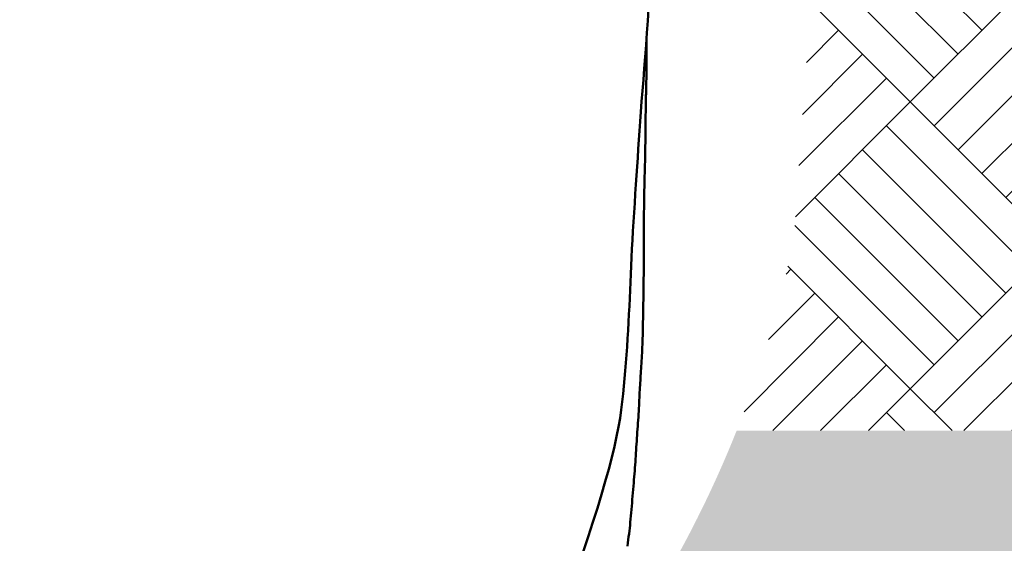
# Model space of a CAD drawing. Extents: x -118729 to -53705, y 33529 to 45095.
# Tile 57 of 83: x -60942 to -60705, y 35827 to 35953. Entities that reach past the tile are written whole.
import ezdxf

# ---------------------------------------------------------------- set-up
doc = ezdxf.new("R2010")
doc.units = 0
doc.header["$LTSCALE"] = 10
doc.header["$MEASUREMENT"] = 0
doc.layers.add('AM_0', color=7, linetype='CONTINUOUS', lineweight=50)
doc.layers.add('AM_8', color=1, linetype='CONTINUOUS', lineweight=25)

msp = doc.modelspace()

# ---------------------------------------------------------------- hatches: boundary and pattern name
at = {"layer": 'AM_8'}
h = msp.add_hatch(dxfattribs=at)
h.set_pattern_fill('AR-PARQ1', color=9, scale=0.1600000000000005, angle=45, style=0)
h.set_pattern_definition([(135, (-73969.5402465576, 36761.21013158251), (-68.96836700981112, 5.684341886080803e-15), [48.76800000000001, -48.76800000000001]), (135, (-73963.79288264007, 36766.9574955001), (-68.96836700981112, 5.684341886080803e-15), [48.76800000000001, -48.76800000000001]), (135, (-73958.04551872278, 36772.70485941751), (-68.96836700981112, 5.684341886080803e-15), [48.76800000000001, -48.76800000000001]), (135, (-73952.29815480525, 36778.4522233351), (-68.96836700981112, 5.684341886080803e-15), [48.76800000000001, -48.76800000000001]), (135, (-73946.55079088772, 36784.19958725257), (-68.96836700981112, 5.684341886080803e-15), [48.76800000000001, -48.76800000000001]), (135, (-73940.80342697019, 36789.94695117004), (-68.96836700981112, 5.684341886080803e-15), [48.76800000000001, -48.76800000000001]), (135, (-73935.05606305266, 36795.69431508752), (-68.96836700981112, 5.684341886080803e-15), [48.76800000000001, -48.76800000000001]), (45, (-74004.02443006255, 36795.69431508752), (68.96836700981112, -5.684341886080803e-15), [48.76800000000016, -48.76800000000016]), (45, (-74009.77179397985, 36801.44167900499), (68.96836700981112, -5.684341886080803e-15), [48.76800000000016, -48.76800000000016]), (45, (-74015.51915789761, 36807.18904292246), (68.96836700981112, -5.684341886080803e-15), [48.76800000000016, -48.76800000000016]), (45, (-74021.26652181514, 36812.93640683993), (68.96836700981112, -5.684341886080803e-15), [48.76800000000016, -48.76800000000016]), (45, (-74027.01388573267, 36818.6837707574), (68.96836700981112, -5.684341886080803e-15), [48.76800000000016, -48.76800000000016]), (45, (-74032.7612496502, 36824.43113467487), (68.96836700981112, -5.684341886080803e-15), [48.76800000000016, -48.76800000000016]), (45, (-74038.5086135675, 36830.1784985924), (68.96836700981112, -5.684341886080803e-15), [48.76800000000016, -48.76800000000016])])
edge = h.paths.add_edge_path()
edge.add_line((-59609.64856172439, 35854.58757210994), (-59612.71144032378, 35871.88815397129))
edge.add_line((-59612.71144032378, 35871.88815397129), (-59619.73431817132, 35916.44282307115))
edge.add_line((-59619.73431817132, 35916.44282307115), (-59627.18576472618, 35970.20068029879))
edge.add_line((-59627.18576472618, 35970.20068029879), (-59635.00501274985, 36034.71476859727))
edge.add_line((-59635.00501274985, 36034.71476859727), (-60749.08772416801, 36034.71476859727))
edge.add_arc((-60749.08772416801, 36031.51476859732), 3.200000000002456, 0.9999999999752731, 90, ccw=False)
edge.add_line((-60745.88821154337, 36031.57061629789), (-60745.84997184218, 36029.37986527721))
edge.add_line((-60745.84997184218, 36029.37986527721), (-60745.99448334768, 36021.10080667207))
edge.add_arc((-60746.79436150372, 36021.1147685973), 0.7999999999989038, 270, 359.0000000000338, ccw=False)
edge.add_line((-60746.79436150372, 36020.31476859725), (-60750.15711749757, 36020.31476859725))
edge.add_line((-60750.15711749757, 36020.31476859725), (-60750.42799376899, 36005.44031441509))
edge.add_line((-60750.42799376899, 36005.44031441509), (-60750.68308311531, 35991.72704227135))
edge.add_line((-60750.68308311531, 35991.72704227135), (-60750.88951041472, 35981.1320042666))
edge.add_line((-60750.88951041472, 35981.1320042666), (-60751.05961945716, 35973.12917557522))
edge.add_line((-60751.05961945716, 35973.12917557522), (-60751.20575403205, 35967.19253137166))
edge.add_line((-60751.20575403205, 35967.19253137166), (-60751.34025792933, 35962.79604683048))
edge.add_line((-60751.34025792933, 35962.79604683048), (-60751.47547493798, 35959.41369712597))
edge.add_line((-60751.47547493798, 35959.41369712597), (-60751.62374884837, 35956.51945743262))
edge.add_line((-60751.62374884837, 35956.51945743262), (-60751.79448331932, 35953.67834045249))
edge.add_line((-60751.79448331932, 35953.67834045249), (-60751.98532149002, 35950.81950899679))
edge.add_line((-60751.98532149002, 35950.81950899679), (-60752.19096636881, 35947.96316340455))
edge.add_line((-60752.19096636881, 35947.96316340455), (-60752.40612096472, 35945.12950401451))
edge.add_line((-60752.40612096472, 35945.12950401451), (-60752.62548828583, 35942.33873116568))
edge.add_line((-60752.62548828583, 35942.33873116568), (-60752.84377134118, 35939.61104519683))
edge.add_line((-60752.84377134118, 35939.61104519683), (-60753.05567313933, 35936.96664644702))
edge.add_line((-60753.05567313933, 35936.96664644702), (-60753.25589668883, 35934.42573525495))
edge.add_line((-60753.25589668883, 35934.42573525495), (-60753.44047092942, 35932.0016866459))
edge.add_line((-60753.44047092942, 35932.0016866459), (-60753.61072852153, 35929.68057439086))
edge.add_line((-60753.61072852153, 35929.68057439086), (-60753.76932805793, 35927.44164694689))
edge.add_line((-60753.76932805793, 35927.44164694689), (-60753.91892813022, 35925.26415277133))
edge.add_line((-60753.91892813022, 35925.26415277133), (-60754.06218733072, 35923.12734032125))
edge.add_line((-60754.06218733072, 35923.12734032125), (-60754.20176425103, 35921.0104580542))
edge.add_line((-60754.20176425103, 35921.0104580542), (-60754.34031748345, 35918.8927544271))
edge.add_line((-60754.34031748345, 35918.8927544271), (-60754.48050561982, 35916.75347789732))
edge.add_line((-60754.48050561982, 35916.75347789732), (-60754.62419696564, 35914.57745890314))
edge.add_line((-60754.62419696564, 35914.57745890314), (-60754.77009868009, 35912.37185580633))
edge.add_line((-60754.77009868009, 35912.37185580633), (-60754.91612763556, 35910.14940894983))
edge.add_line((-60754.91612763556, 35910.14940894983), (-60755.06020070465, 35907.92285867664))
edge.add_line((-60755.06020070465, 35907.92285867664), (-60755.20023476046, 35905.70494532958))
edge.add_line((-60755.20023476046, 35905.70494532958), (-60755.2401002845, 35905.24784008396))
edge.add_arc((-60818.62611141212, 35909.90574351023), 63.55692307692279, 347.5782017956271, 355.7971897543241, ccw=False)
edge.add_arc((-61018.61500103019, 35953.94102134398), 268.3364670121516, 338.2685333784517, 347.5813091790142, ccw=False)
edge.add_line((-60769.3493763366, 35854.58757210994), (-60392.78077311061, 35854.58757210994))
edge.add_line((-60392.78077311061, 35854.58757210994), (-59609.64856172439, 35854.58757210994))
h = msp.add_hatch(dxfattribs=at)
h.set_pattern_fill('HEX', color=9, scale=1.600000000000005, angle=45, style=0)
h.set_pattern_definition([(45, (-46406.56915548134, 36684.14023366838), (-6.221703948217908, 6.221703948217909), [5.080000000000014, -10.16000000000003]), (165, (-46406.56915548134, 36684.14023366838), (-2.277301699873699, -8.499005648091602), [5.08, -10.16]), (104.9999999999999, (-46402.97705303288, 36687.73233611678), (-8.499005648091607, -2.277301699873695), [5.08, -10.16])])
edge = h.paths.add_edge_path(flags=16)
edge.add_line((-59825.65901947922, 35580.71476859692), (-59825.65901947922, 35580.56656859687))
edge.add_line((-59825.65901947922, 35580.56656859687), (-59824.23933547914, 35581.98625259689))
edge.add_line((-59824.23933547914, 35581.98625259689), (-59823.32782928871, 35581.07474846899))
edge.add_arc((-59774.45901947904, 35527.11476859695), 72.79999999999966, 92.8344637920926, 132.1655355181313, ccw=False)
edge.add_line((-59778.05901947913, 35599.82570312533), (-59778.05901947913, 35601.11476859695))
edge.add_line((-59778.05901947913, 35601.11476859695), (-59770.85901947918, 35601.11476859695))
edge.add_line((-59770.85901947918, 35601.11476859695), (-59770.85901947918, 35599.82570312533))
edge.add_arc((-59774.45901947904, 35527.11476859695), 72.79999999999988, 47.83446448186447, 87.1655362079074, ccw=False)
edge.add_line((-59725.59020966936, 35581.07474846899), (-59724.67870347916, 35581.98625259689))
edge.add_line((-59724.67870347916, 35581.98625259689), (-59719.58753547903, 35576.89508459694))
edge.add_line((-59719.58753547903, 35576.89508459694), (-59720.49903960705, 35575.98357840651))
edge.add_arc((-59774.45901947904, 35527.11476859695), 72.80000000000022, 2.8344637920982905, 42.16553551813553, ccw=False)
edge.add_line((-59701.74808495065, 35530.71476859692), (-59700.45901947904, 35530.71476859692))
edge.add_line((-59700.45901947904, 35530.71476859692), (-59700.45901947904, 35523.51476859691))
edge.add_line((-59700.45901947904, 35523.51476859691), (-59701.74808495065, 35523.51476859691))
edge.add_arc((-59774.45901947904, 35527.11476859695), 72.7999999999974, 317.8344644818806, 357.1655362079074, ccw=False)
edge.add_line((-59720.49903960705, 35478.24595878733), (-59719.58753547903, 35477.3344525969))
edge.add_line((-59719.58753547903, 35477.3344525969), (-59724.67870347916, 35472.24328459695))
edge.add_line((-59724.67870347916, 35472.24328459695), (-59725.59020966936, 35473.15478872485))
edge.add_arc((-59774.45901947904, 35527.11476859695), 72.79999999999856, 272.8344637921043, 312.1655355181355, ccw=False)
edge.add_line((-59770.85901947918, 35454.40383406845), (-59770.85901947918, 35453.11476859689))
edge.add_line((-59770.85901947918, 35453.11476859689), (-59778.05901947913, 35453.11476859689))
edge.add_line((-59778.05901947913, 35453.11476859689), (-59778.05901947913, 35454.40383406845))
edge.add_arc((-59774.45901947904, 35527.11476859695), 72.79999999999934, 227.8344644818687, 267.1655362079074, ccw=False)
edge.add_line((-59823.32782928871, 35473.15478872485), (-59824.23933547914, 35472.24328459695))
edge.add_line((-59824.23933547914, 35472.24328459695), (-59825.57318406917, 35473.57713318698))
edge.add_line((-59825.57318406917, 35473.57713318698), (-59825.65901947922, 35473.51476859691))
edge.add_line((-59825.65901947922, 35473.51476859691), (-59844.45901947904, 35473.51476859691))
edge.add_line((-59844.45901947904, 35473.51476859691), (-59844.45901947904, 35472.39476699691))
edge.add_line((-59844.45901947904, 35472.39476699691), (-59858.45901947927, 35472.39476699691))
edge.add_line((-59858.45901947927, 35472.39476699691), (-59858.45901947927, 35481.61712367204))
edge.add_line((-59858.45901947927, 35481.61712367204), (-59859.40622096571, 35481.58752219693))
edge.add_line((-59859.40622096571, 35481.58752219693), (-59860.30944656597, 35480.8561013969))
edge.add_line((-59860.30944656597, 35480.8561013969), (-59861.44370416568, 35480.82065579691))
edge.add_line((-59861.44370416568, 35480.82065579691), (-59861.44370416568, 35573.40888139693))
edge.add_line((-59861.44370416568, 35573.40888139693), (-59860.30944656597, 35573.37343579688))
edge.add_line((-59860.30944656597, 35573.37343579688), (-59859.40622096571, 35572.64201499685))
edge.add_line((-59859.40622096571, 35572.64201499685), (-59858.45901947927, 35572.61241352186))
edge.add_line((-59858.45901947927, 35572.61241352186), (-59858.45901947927, 35581.83477019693))
edge.add_line((-59858.45901947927, 35581.83477019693), (-59844.45901947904, 35581.83477019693))
edge.add_line((-59844.45901947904, 35581.83477019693), (-59844.45901947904, 35580.71476859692))
edge.add_line((-59844.45901947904, 35580.71476859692), (-59825.65901947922, 35580.71476859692))
edge = h.paths.add_edge_path(flags=16)
edge.add_line((-60455.40638900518, 35462.44064142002), (-60431.64092047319, 35462.44064142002))
edge.add_line((-60431.64092047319, 35462.44064142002), (-60425.6995533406, 35462.44064142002))
edge.add_line((-60425.6995533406, 35462.44064142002), (-60395.99271767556, 35462.44064142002))
edge.add_line((-60395.99271767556, 35462.44064142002), (-60390.05135054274, 35462.44064142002))
edge.add_line((-60390.05135054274, 35462.44064142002), (-60350.04062979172, 35462.44064142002))
edge.add_arc((-60338.15760940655, 35421.22233482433), 42.89702754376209, -103.58519168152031, 106.0819924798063, ccw=False)
edge.add_line((-60348.23373073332, 35379.52549140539), (-61022.16533288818, 35379.52549140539))
edge.add_line((-61022.16533288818, 35379.52549140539), (-61022.16533288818, 35375.35306732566))
edge.add_line((-61022.16533288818, 35375.35306732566), (-61031.56373336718, 35375.35306732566))
edge.add_line((-61031.56373336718, 35375.35306732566), (-61031.56373336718, 35466.61306549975))
edge.add_line((-61031.56373336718, 35466.61306549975), (-61022.16533288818, 35466.61306549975))
edge.add_line((-61022.16533288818, 35466.61306549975), (-61022.16533288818, 35462.44064142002))
edge.add_line((-61022.16533288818, 35462.44064142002), (-61001.88206312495, 35462.44064142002))
edge.add_line((-61001.88206312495, 35462.44064142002), (-60966.36396244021, 35462.44064142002))
edge.add_line((-60966.36396244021, 35462.44064142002), (-60930.71575964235, 35462.44064142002))
edge.add_line((-60930.71575964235, 35462.44064142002), (-60924.77439250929, 35462.44064142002))
edge.add_line((-60924.77439250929, 35462.44064142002), (-60895.06755684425, 35462.44064142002))
edge.add_line((-60895.06755684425, 35462.44064142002), (-60889.12618971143, 35462.44064142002))
edge.add_line((-60889.12618971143, 35462.44064142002), (-60823.77115124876, 35462.44064142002))
edge.add_line((-60823.77115124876, 35462.44064142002), (-60817.82978411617, 35462.44064142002))
edge.add_line((-60817.82978411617, 35462.44064142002), (-60788.12294845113, 35462.44064142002))
edge.add_line((-60788.12294845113, 35462.44064142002), (-60782.18158131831, 35462.44064142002))
edge.add_line((-60782.18158131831, 35462.44064142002), (-60740.59201138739, 35462.44064142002))
edge.add_line((-60740.59201138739, 35462.44064142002), (-60710.88517572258, 35462.44064142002))
edge.add_line((-60710.88517572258, 35462.44064142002), (-60645.53013726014, 35462.44064142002))
edge.add_line((-60645.53013726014, 35462.44064142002), (-60639.58877012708, 35462.44064142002))
edge.add_line((-60639.58877012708, 35462.44064142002), (-60574.23373166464, 35462.44064142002))
edge.add_line((-60574.23373166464, 35462.44064142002), (-60568.29236453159, 35462.44064142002))
edge.add_line((-60568.29236453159, 35462.44064142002), (-60538.58552886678, 35462.44064142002))
edge.add_line((-60538.58552886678, 35462.44064142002), (-60532.64416173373, 35462.44064142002))
edge.add_line((-60532.64416173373, 35462.44064142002), (-60467.28912327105, 35462.44064142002))
edge.add_line((-60467.28912327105, 35462.44064142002), (-60461.34775613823, 35462.44064142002))
edge.add_line((-60461.34775613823, 35462.44064142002), (-60458.48897031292, 35462.44064142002))
edge.add_line((-60458.48897031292, 35462.44064142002), (-60455.40638900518, 35462.44064142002))
edge = h.paths.add_edge_path(flags=16)
edge.add_line((-60640.50384603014, 35580.71476859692), (-60640.50384603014, 35580.61916299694))
edge.add_line((-60640.50384603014, 35580.61916299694), (-60632.5118476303, 35580.61916299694))
edge.add_line((-60632.5118476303, 35580.61916299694), (-60632.04246283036, 35580.14893019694))
edge.add_line((-60632.04246283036, 35580.14893019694), (-60631.57725323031, 35579.68286539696))
edge.add_line((-60631.57725323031, 35579.68286539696), (-60631.11615643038, 35579.22090859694))
edge.add_line((-60631.11615643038, 35579.22090859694), (-60630.65911963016, 35578.76300459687))
edge.add_line((-60630.65911963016, 35578.76300459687), (-60630.2060916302, 35578.30909819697))
edge.add_line((-60630.2060916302, 35578.30909819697), (-60629.75701963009, 35577.85914139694))
edge.add_line((-60629.75701963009, 35577.85914139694), (-60629.31184763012, 35577.41307819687))
edge.add_line((-60629.31184763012, 35577.41307819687), (-60582.22324923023, 35577.41307819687))
edge.add_line((-60582.22324923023, 35577.41307819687), (-60580.77630043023, 35576.3978157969))
edge.add_line((-60580.77630043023, 35576.3978157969), (-60579.3592964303, 35575.40348939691))
edge.add_line((-60579.3592964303, 35575.40348939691), (-60577.97132043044, 35574.42944779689))
edge.add_line((-60577.97132043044, 35574.42944779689), (-60576.61151803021, 35573.47508059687))
edge.add_line((-60576.61151803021, 35573.47508059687), (-60575.27902283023, 35572.53979019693))
edge.add_line((-60575.27902283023, 35572.53979019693), (-60573.97302923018, 35571.62300859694))
edge.add_line((-60573.97302923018, 35571.62300859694), (-60572.69275563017, 35570.72418939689))
edge.add_line((-60572.69275563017, 35570.72418939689), (-60572.5118476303, 35570.71476859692))
edge.add_line((-60572.5118476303, 35570.71476859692), (-60555.71184763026, 35568.96476859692))
edge.add_arc((-60555.71184763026, 35566.5647685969), 2.4, 0, 90, ccw=False)
edge.add_line((-60553.31184763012, 35566.5647685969), (-60553.31184763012, 35557.11476859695))
edge.add_line((-60553.31184763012, 35557.11476859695), (-60093.00622096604, 35557.11476859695))
edge.add_line((-60093.00622096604, 35557.11476859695), (-60093.00622096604, 35566.5647685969))
edge.add_arc((-60090.60622096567, 35566.5647685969), 2.4, 90, 180, ccw=False)
edge.add_line((-60090.60622096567, 35568.96476859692), (-60073.80622096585, 35570.71476859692))
edge.add_line((-60073.80622096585, 35570.71476859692), (-60073.62531296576, 35570.72418939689))
edge.add_line((-60073.62531296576, 35570.72418939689), (-60072.34503936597, 35571.62300859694))
edge.add_line((-60072.34503936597, 35571.62300859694), (-60071.03904576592, 35572.53979019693))
edge.add_line((-60071.03904576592, 35572.53979019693), (-60069.70655056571, 35573.47508059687))
edge.add_line((-60069.70655056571, 35573.47508059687), (-60068.34674816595, 35574.42944779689))
edge.add_line((-60068.34674816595, 35574.42944779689), (-60066.95877216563, 35575.40348939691))
edge.add_line((-60066.95877216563, 35575.40348939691), (-60065.54176816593, 35576.3978157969))
edge.add_line((-60065.54176816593, 35576.3978157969), (-60064.09481936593, 35577.41307819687))
edge.add_line((-60064.09481936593, 35577.41307819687), (-60017.00622096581, 35577.41307819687))
edge.add_line((-60017.00622096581, 35577.41307819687), (-60016.56104896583, 35577.85914139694))
edge.add_line((-60016.56104896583, 35577.85914139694), (-60016.11197696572, 35578.30909819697))
edge.add_line((-60016.11197696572, 35578.30909819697), (-60015.65894896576, 35578.76300459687))
edge.add_line((-60015.65894896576, 35578.76300459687), (-60015.20191216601, 35579.22090859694))
edge.add_line((-60015.20191216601, 35579.22090859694), (-60014.74081536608, 35579.68286539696))
edge.add_line((-60014.74081536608, 35579.68286539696), (-60014.2756057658, 35580.14893019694))
edge.add_line((-60014.2756057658, 35580.14893019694), (-60013.80622096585, 35580.61916299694))
edge.add_line((-60013.80622096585, 35580.61916299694), (-60005.81422256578, 35580.61916299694))
edge.add_line((-60005.81422256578, 35580.61916299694), (-60005.81422256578, 35580.71476859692))
edge.add_line((-60005.81422256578, 35580.71476859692), (-60005.80622096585, 35580.71476859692))
edge.add_line((-60005.80622096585, 35580.71476859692), (-60005.80622096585, 35575.11476859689))
edge.add_line((-60005.80622096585, 35575.11476859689), (-60002.6062209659, 35575.11476859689))
edge.add_line((-60002.6062209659, 35575.11476859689), (-60000.78416576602, 35568.31476859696))
edge.add_line((-60000.78416576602, 35568.31476859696), (-59953.80622096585, 35568.31476859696))
edge.add_arc((-59953.80622096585, 35527.11476859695), 41.20000000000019, 34.20364142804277, 90, ccw=False)
edge.add_line((-59919.7319731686, 35550.27476939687), (-59869.80622096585, 35550.27476939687))
edge.add_line((-59869.80622096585, 35550.27476939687), (-59869.80622096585, 35574.55476779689))
edge.add_line((-59869.80622096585, 35574.55476779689), (-59867.9020433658, 35581.66125259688))
edge.add_line((-59867.9020433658, 35581.66125259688), (-59862.6062209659, 35581.87476619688))
edge.add_line((-59862.6062209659, 35581.87476619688), (-59862.6062209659, 35569.39808139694))
edge.add_line((-59862.6062209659, 35569.39808139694), (-59862.6059017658, 35569.04881099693))
edge.add_line((-59862.6059017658, 35569.04881099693), (-59862.60529136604, 35568.70542699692))
edge.add_line((-59862.60529136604, 35568.70542699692), (-59862.60479296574, 35568.36942539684))
edge.add_line((-59862.60479296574, 35568.36942539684), (-59862.60479296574, 35568.03989659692))
edge.add_line((-59862.60479296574, 35568.03989659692), (-59862.60529136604, 35567.7039253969))
edge.add_line((-59862.60529136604, 35567.7039253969), (-59862.6059017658, 35567.3605813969))
edge.add_line((-59862.6059017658, 35567.3605813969), (-59862.6062209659, 35567.01132939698))
edge.add_line((-59862.6062209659, 35567.01132939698), (-59862.6062209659, 35529.36899739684))
edge.add_line((-59862.6062209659, 35529.36899739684), (-59862.60598416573, 35528.70971019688))
edge.add_line((-59862.60598416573, 35528.70971019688), (-59862.60549616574, 35528.06134299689))
edge.add_line((-59862.60549616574, 35528.06134299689), (-59862.60509056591, 35527.42641099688))
edge.add_line((-59862.60509056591, 35527.42641099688), (-59862.60509056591, 35526.80312619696))
edge.add_line((-59862.60509056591, 35526.80312619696), (-59862.60549616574, 35526.16819419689))
edge.add_line((-59862.60549616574, 35526.16819419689), (-59862.60598416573, 35525.51982699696))
edge.add_line((-59862.60598416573, 35525.51982699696), (-59862.6062209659, 35524.86053979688))
edge.add_line((-59862.6062209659, 35524.86053979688), (-59862.6062209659, 35472.35477099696))
edge.add_line((-59862.6062209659, 35472.35477099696), (-59867.9020433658, 35472.5682845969))
edge.add_line((-59867.9020433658, 35472.5682845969), (-59869.80622096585, 35479.67476939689))
edge.add_line((-59869.80622096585, 35479.67476939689), (-59869.80622096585, 35503.95476779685))
edge.add_line((-59869.80622096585, 35503.95476779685), (-59919.7319731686, 35503.95476779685))
edge.add_arc((-59953.80622096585, 35527.11476859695), 41.20000000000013, 270.00000000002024, 325.7963585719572, ccw=False)
edge.add_line((-59953.80622096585, 35485.91476859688), (-60000.78416576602, 35485.91476859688))
edge.add_line((-60000.78416576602, 35485.91476859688), (-60002.6062209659, 35479.11476859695))
edge.add_line((-60002.6062209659, 35479.11476859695), (-60005.80622096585, 35479.11476859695))
edge.add_line((-60005.80622096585, 35479.11476859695), (-60005.80622096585, 35473.51476859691))
edge.add_line((-60005.80622096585, 35473.51476859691), (-60005.81422256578, 35473.51476859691))
edge.add_line((-60005.81422256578, 35473.51476859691), (-60005.81422256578, 35473.6103741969))
edge.add_line((-60005.81422256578, 35473.6103741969), (-60013.80622096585, 35473.6103741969))
edge.add_line((-60013.80622096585, 35473.6103741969), (-60014.2756057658, 35474.0806069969))
edge.add_line((-60014.2756057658, 35474.0806069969), (-60014.74081536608, 35474.54667179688))
edge.add_line((-60014.74081536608, 35474.54667179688), (-60015.20191216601, 35475.0086285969))
edge.add_line((-60015.20191216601, 35475.0086285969), (-60015.65894896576, 35475.46653259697))
edge.add_line((-60015.65894896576, 35475.46653259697), (-60016.11197696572, 35475.92043899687))
edge.add_line((-60016.11197696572, 35475.92043899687), (-60016.56104896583, 35476.3703957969))
edge.add_line((-60016.56104896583, 35476.3703957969), (-60017.00622096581, 35476.81645899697))
edge.add_line((-60017.00622096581, 35476.81645899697), (-60064.09481936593, 35476.81645899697))
edge.add_line((-60064.09481936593, 35476.81645899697), (-60065.54176816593, 35477.83172139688))
edge.add_line((-60065.54176816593, 35477.83172139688), (-60066.95877216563, 35478.82604779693))
edge.add_line((-60066.95877216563, 35478.82604779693), (-60068.34674816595, 35479.80008939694))
edge.add_line((-60068.34674816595, 35479.80008939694), (-60069.70655056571, 35480.75445659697))
edge.add_line((-60069.70655056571, 35480.75445659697), (-60071.03904576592, 35481.68974699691))
edge.add_line((-60071.03904576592, 35481.68974699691), (-60072.34503936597, 35482.60652859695))
edge.add_line((-60072.34503936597, 35482.60652859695), (-60073.62531296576, 35483.50534779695))
edge.add_line((-60073.62531296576, 35483.50534779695), (-60073.80622096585, 35483.51476859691))
edge.add_line((-60073.80622096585, 35483.51476859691), (-60090.60622096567, 35485.26476859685))
edge.add_arc((-60090.60622096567, 35487.66476859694), 2.4, 180, 270, ccw=False)
edge.add_line((-60093.00622096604, 35487.66476859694), (-60093.00622096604, 35497.11476859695))
edge.add_line((-60093.00622096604, 35497.11476859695), (-60553.31184763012, 35497.11476859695))
edge.add_line((-60553.31184763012, 35497.11476859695), (-60553.31184763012, 35487.66476859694))
edge.add_arc((-60555.71184763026, 35487.66476859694), 2.4, 270, 360, ccw=False)
edge.add_line((-60555.71184763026, 35485.26476859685), (-60572.5118476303, 35483.51476859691))
edge.add_line((-60572.5118476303, 35483.51476859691), (-60572.69275563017, 35483.50534779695))
edge.add_line((-60572.69275563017, 35483.50534779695), (-60573.97302923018, 35482.60652859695))
edge.add_line((-60573.97302923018, 35482.60652859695), (-60575.27902283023, 35481.68974699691))
edge.add_line((-60575.27902283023, 35481.68974699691), (-60576.61151803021, 35480.75445659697))
edge.add_line((-60576.61151803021, 35480.75445659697), (-60577.97132043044, 35479.80008939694))
edge.add_line((-60577.97132043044, 35479.80008939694), (-60579.3592964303, 35478.82604779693))
edge.add_line((-60579.3592964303, 35478.82604779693), (-60580.77630043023, 35477.83172139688))
edge.add_line((-60580.77630043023, 35477.83172139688), (-60582.22324923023, 35476.81645899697))
edge.add_line((-60582.22324923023, 35476.81645899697), (-60629.31184763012, 35476.81645899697))
edge.add_line((-60629.31184763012, 35476.81645899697), (-60629.75701963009, 35476.3703957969))
edge.add_line((-60629.75701963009, 35476.3703957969), (-60630.2060916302, 35475.92043899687))
edge.add_line((-60630.2060916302, 35475.92043899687), (-60630.65911963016, 35475.46653259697))
edge.add_line((-60630.65911963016, 35475.46653259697), (-60631.11615643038, 35475.0086285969))
edge.add_line((-60631.11615643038, 35475.0086285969), (-60631.57725323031, 35474.54667179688))
edge.add_line((-60631.57725323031, 35474.54667179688), (-60632.04246283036, 35474.0806069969))
edge.add_line((-60632.04246283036, 35474.0806069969), (-60632.5118476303, 35473.6103741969))
edge.add_line((-60632.5118476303, 35473.6103741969), (-60640.50384603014, 35473.6103741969))
edge.add_line((-60640.50384603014, 35473.6103741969), (-60640.50384603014, 35473.51476859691))
edge.add_line((-60640.50384603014, 35473.51476859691), (-60640.51184763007, 35473.51476859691))
edge.add_line((-60640.51184763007, 35473.51476859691), (-60640.51184763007, 35479.11476859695))
edge.add_line((-60640.51184763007, 35479.11476859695), (-60643.71184763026, 35479.11476859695))
edge.add_line((-60643.71184763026, 35479.11476859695), (-60645.53390283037, 35485.91476859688))
edge.add_line((-60645.53390283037, 35485.91476859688), (-60692.5118476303, 35485.91476859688))
edge.add_arc((-60692.5118476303, 35527.11476859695), 41.19999999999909, 215.0146870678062, 270, ccw=False)
edge.add_line((-60726.25485314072, 35503.47476903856), (-60769.88919012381, 35503.47476859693))
edge.add_arc((-60769.88919012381, 35497.63476859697), 5.840000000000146, 90, 114.6519509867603)
edge.add_line((-60772.32508355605, 35502.94250099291), (-60777.46076212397, 35498.5263405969))
edge.add_line((-60777.46076212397, 35498.5263405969), (-60777.46076299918, 35498.52634147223))
edge.add_arc((-60780.28919012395, 35501.35476859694), 3.999999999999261, 269.9999656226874, 314.9999999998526, ccw=False)
edge.add_line((-60780.28919252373, 35497.35476859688), (-60780.28919252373, 35497.35476779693))
edge.add_line((-60780.28919252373, 35497.35476779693), (-60797.29142612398, 35497.35476779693))
edge.add_line((-60797.29142612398, 35497.35476779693), (-60797.2691245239, 35497.37789419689))
edge.add_line((-60797.2691245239, 35497.37789419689), (-60797.25458532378, 35497.40066619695))
edge.add_line((-60797.25458532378, 35497.40066619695), (-60797.2472493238, 35497.42296859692))
edge.add_line((-60797.2472493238, 35497.42296859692), (-60797.246541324, 35497.44478299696))
edge.add_line((-60797.246541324, 35497.44478299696), (-60797.25232772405, 35497.46696619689))
edge.add_line((-60797.25232772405, 35497.46696619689), (-60797.26518132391, 35497.48964619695))
edge.add_line((-60797.26518132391, 35497.48964619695), (-60797.28568932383, 35497.51270539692))
edge.add_line((-60797.28568932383, 35497.51270539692), (-60797.31449812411, 35497.53602139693))
edge.add_line((-60797.31449812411, 35497.53602139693), (-60797.35218052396, 35497.55947659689))
edge.add_line((-60797.35218052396, 35497.55947659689), (-60797.39938532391, 35497.58295099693))
edge.add_line((-60797.39938532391, 35497.58295099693), (-60797.45681972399, 35497.60632779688))
edge.add_line((-60797.45681972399, 35497.60632779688), (-60797.39584532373, 35497.65507659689))
edge.add_line((-60797.39584532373, 35497.65507659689), (-60797.33662932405, 35497.70482619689))
edge.add_line((-60797.33662932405, 35497.70482619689), (-60797.27931732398, 35497.75534459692))
edge.add_line((-60797.27931732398, 35497.75534459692), (-60797.22404372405, 35497.80641579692))
edge.add_line((-60797.22404372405, 35497.80641579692), (-60797.17093092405, 35497.85781019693))
edge.add_line((-60797.17093092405, 35497.85781019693), (-60797.11967332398, 35497.9097573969))
edge.add_line((-60797.11967332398, 35497.9097573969), (-60797.06875812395, 35497.9637797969))
edge.add_line((-60797.06875812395, 35497.9637797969), (-60797.06875812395, 35556.26575739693))
edge.add_line((-60797.06875812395, 35556.26575739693), (-60797.11967332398, 35556.31977979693))
edge.add_line((-60797.11967332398, 35556.31977979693), (-60797.17093092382, 35556.37172699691))
edge.add_line((-60797.17093092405, 35556.37172699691), (-60797.22404372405, 35556.42312139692))
edge.add_line((-60797.22404372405, 35556.42312139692), (-60797.27931732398, 35556.47419259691))
edge.add_line((-60797.27931732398, 35556.47419259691), (-60797.33662932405, 35556.52471099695))
edge.add_line((-60797.33662932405, 35556.52471099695), (-60797.39584532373, 35556.57446059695))
edge.add_line((-60797.39584532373, 35556.57446059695), (-60797.45681972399, 35556.6232093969))
edge.add_line((-60797.45681972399, 35556.6232093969), (-60797.37121172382, 35556.65999579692))
edge.add_line((-60797.37121172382, 35556.65999579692), (-60797.30984692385, 35556.69685819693))
edge.add_line((-60797.30984692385, 35556.69685819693), (-60797.27023492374, 35556.73333579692))
edge.add_line((-60797.27023492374, 35556.73333579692), (-60797.2499837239, 35556.76896459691))
edge.add_line((-60797.2499837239, 35556.76896459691), (-60797.24674852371, 35556.80342859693))
edge.add_line((-60797.24674852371, 35556.80342859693), (-60797.2599077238, 35556.83858139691))
edge.add_line((-60797.2599077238, 35556.83858139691), (-60797.29142612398, 35556.87476939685))
edge.add_line((-60797.29142612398, 35556.87476939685), (-60780.28919252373, 35556.87476939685))
edge.add_line((-60780.28919252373, 35556.87476939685), (-60780.28919252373, 35556.87476859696))
edge.add_arc((-60780.28919012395, 35552.87476859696), 3.99999999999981, 44.999999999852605, 90.0000343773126, ccw=False)
edge.add_line((-60777.46076299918, 35555.70319572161), (-60777.46076212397, 35555.70319659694))
edge.add_line((-60777.46076212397, 35555.70319659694), (-60775.44659743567, 35553.86236962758))
edge.add_arc((-60780.26107492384, 35547.67476859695), 7.840000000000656, 43.03502016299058, 52.1140621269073, ccw=False)
edge.add_line((-60774.53053107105, 35553.02513934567), (-60772.41481901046, 35551.0915041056))
edge.add_arc((-60770.60327266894, 35555.03880394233), 4.343141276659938, 245.3480457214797, 279.4633509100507)
edge.add_line((-60769.88918772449, 35550.75476859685), (-60726.25485283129, 35550.75476859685))
edge.add_arc((-60692.5118476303, 35527.11476859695), 41.19999999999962, 89.99999999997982, 144.9853121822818, ccw=False)
edge.add_line((-60692.5118476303, 35568.31476859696), (-60645.53390283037, 35568.31476859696))
edge.add_line((-60645.53390283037, 35568.31476859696), (-60643.71184763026, 35575.11476859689))
edge.add_line((-60643.71184763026, 35575.11476859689), (-60640.51184763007, 35575.11476859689))
edge.add_line((-60640.51184763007, 35575.11476859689), (-60640.51184763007, 35580.71476859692))
edge.add_line((-60640.51184763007, 35580.71476859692), (-60640.50384603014, 35580.71476859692))
edge = h.paths.add_edge_path()
edge.add_arc((-60753.08494265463, 35953.94102134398), 268.3364670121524, 201.7314666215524, 216.1050728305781)
edge.add_arc((-60925.72155674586, 35814.62507965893), 48.00000000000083, 203.0661873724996, 249.9330365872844)
edge.add_arc((-60942.05398108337, 35769.91476859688), 0.3999999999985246, 249.9330365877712, 270)
edge.add_line((-60942.05398108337, 35769.51476859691), (-60941.84997184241, 35769.51476859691))
edge.add_line((-60941.84997184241, 35769.51476859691), (-60941.71034195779, 35753.51476859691))
edge.add_line((-60941.71034195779, 35753.51476859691), (-60941.04997184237, 35753.51476859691))
edge.add_line((-60941.04997184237, 35753.51476859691), (-60941.04997184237, 35749.51476859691))
edge.add_line((-60941.04997184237, 35749.51476859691), (-60940.24997184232, 35748.71476859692))
edge.add_line((-60940.24997184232, 35748.71476859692), (-60937.1535408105, 35748.71476859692))
edge.add_line((-60937.1535408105, 35748.71476859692), (-60936.05089903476, 35622.36453595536))
edge.add_arc((-60934.45095995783, 35622.3784984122), 1.599999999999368, 180.4999999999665, 225.0000000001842)
edge.add_line((-60935.58233080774, 35621.2471275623), (-60932.31860099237, 35617.98339774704))
edge.add_arc((-60933.44997184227, 35616.85202689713), 1.600000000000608, -5.210836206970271e-10, 44.999999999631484, ccw=False)
edge.add_line((-60931.84997184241, 35616.85202689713), (-60931.84997184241, 35492.3147685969))
edge.add_arc((-60925.44997184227, 35492.3147685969), 6.400000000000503, 180, 270)
edge.add_line((-60925.44997184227, 35485.91476859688), (-60846.24997184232, 35485.91476859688))
edge.add_arc((-60846.24997184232, 35492.3147685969), 6.39999999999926, 270, 360)
edge.add_line((-60839.84997184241, 35492.3147685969), (-60839.84997184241, 35503.95476779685))
edge.add_line((-60839.84997184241, 35503.95476779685), (-60802.89264692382, 35503.95476779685))
edge.add_line((-60802.89264692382, 35503.95476779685), (-60802.89264692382, 35502.8683085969))
edge.add_line((-60802.89264692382, 35502.8683085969), (-60802.59584532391, 35499.47587099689))
edge.add_line((-60802.59584532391, 35499.47587099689), (-60802.59584532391, 35554.75366619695))
edge.add_line((-60802.59584532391, 35554.75366619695), (-60802.89264692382, 35551.36122859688))
edge.add_line((-60802.89264692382, 35551.36122859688), (-60802.89264692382, 35550.27476939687))
edge.add_line((-60802.89264692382, 35550.27476939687), (-60839.84997184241, 35550.27476939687))
edge.add_line((-60839.84997184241, 35550.27476939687), (-60839.84997184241, 35616.85202689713))
edge.add_arc((-60838.24997184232, 35616.85202689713), 1.600000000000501, 134.9999999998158, 180, ccw=False)
edge.add_line((-60839.38134269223, 35617.98339774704), (-60836.11761287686, 35621.2471275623))
edge.add_arc((-60837.24898372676, 35622.3784984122), 1.600000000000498, 315.0000000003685, 359.5000000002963)
edge.add_line((-60835.64904465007, 35622.36453595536), (-60834.54640287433, 35748.71476859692))
edge.add_line((-60834.54640287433, 35748.71476859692), (-60831.44997184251, 35748.71476859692))
edge.add_line((-60831.44997184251, 35748.71476859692), (-60830.64997184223, 35749.51476859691))
edge.add_line((-60830.64997184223, 35749.51476859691), (-60830.64997184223, 35753.51476859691))
edge.add_line((-60830.64997184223, 35753.51476859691), (-60829.9896017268, 35753.51476859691))
edge.add_line((-60829.9896017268, 35753.51476859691), (-60829.84997184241, 35769.51476859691))
edge.add_line((-60829.84997184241, 35769.51476859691), (-60829.64596260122, 35769.51476859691))
edge.add_arc((-60829.64596260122, 35769.91476859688), 0.4000000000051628, 270, 290.0669634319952)
edge.add_arc((-60845.97838693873, 35814.62507965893), 47.99999999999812, 290.0669634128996, 336.9338126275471)
edge.add_arc((-61018.61500103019, 35953.94102134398), 268.3364670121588, 323.8949271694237, 338.2685333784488)
edge.add_line((-60769.3493763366, 35854.58757210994), (-59609.64856172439, 35854.58757210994))
edge.add_line((-59609.64856172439, 35854.58757210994), (-59606.17789842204, 35834.98363005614))
edge.add_line((-59606.17789842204, 35834.98363005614), (-59600.19445970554, 35804.17620838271))
edge.add_line((-59600.19445970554, 35804.17620838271), (-59594.8218914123, 35777.91284600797))
edge.add_line((-59594.8218914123, 35777.91284600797), (-59590.12096078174, 35754.64049998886))
edge.add_line((-59590.12096078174, 35754.64049998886), (-59586.15243505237, 35732.80612738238))
edge.add_line((-59586.15243505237, 35732.80612738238), (-59582.9530943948, 35711.15148495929))
edge.add_line((-59582.9530943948, 35711.15148495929), (-59580.46377071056, 35689.59752834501))
edge.add_line((-59580.46377071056, 35689.59752834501), (-59578.60130883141, 35668.3600128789))
edge.add_line((-59578.60130883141, 35668.3600128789), (-59577.28255359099, 35647.65469390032))
edge.add_line((-59577.28255359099, 35647.65469390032), (-59576.42434982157, 35627.69732674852))
edge.add_line((-59576.42434982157, 35627.69732674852), (-59575.94354235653, 35608.70366676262))
edge.add_line((-59575.94354235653, 35608.70366676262), (-59575.75697602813, 35590.88946928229))
edge.add_line((-59575.75697602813, 35590.88946928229), (-59575.78149566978, 35574.47048964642))
edge.add_line((-59575.78149566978, 35574.47048964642), (-59575.95260273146, 35559.5982893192))
edge.add_line((-59575.95260273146, 35559.5982893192), (-59576.28042513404, 35546.16765426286))
edge.add_line((-59576.28042513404, 35546.16765426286), (-59576.79374741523, 35534.00917656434))
edge.add_line((-59576.79374741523, 35534.00917656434), (-59577.52135411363, 35522.95344831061))
edge.add_line((-59577.52135411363, 35522.95344831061), (-59578.49202976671, 35512.83106158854))
edge.add_line((-59578.49202976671, 35512.83106158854), (-59579.73455891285, 35503.47260848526))
edge.add_line((-59579.73455891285, 35503.47260848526), (-59581.27772609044, 35494.70868108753))
edge.add_line((-59581.27772609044, 35494.70868108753), (-59583.1503158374, 35486.36987148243))
edge.add_line((-59583.1503158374, 35486.36987148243), (-59585.36778652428, 35478.32299735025))
edge.add_line((-59585.36778652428, 35478.32299735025), (-59587.89229185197, 35470.57977874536))
edge.add_line((-59587.89229185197, 35470.57977874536), (-59590.67265935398, 35463.18816131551))
edge.add_line((-59590.67265935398, 35463.18816131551), (-59593.65771656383, 35456.19609070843))
edge.add_line((-59593.65771656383, 35456.19609070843), (-59596.79629101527, 35449.65151257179))
edge.add_line((-59596.79629101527, 35449.65151257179), (-59600.03721024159, 35443.60237255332))
edge.add_line((-59600.03721024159, 35443.60237255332), (-59603.32930177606, 35438.09661630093))
edge.add_line((-59603.32930177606, 35438.09661630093), (-59606.62139315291, 35433.1821894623))
edge.add_line((-59606.62139315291, 35433.1821894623), (-59609.96145843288, 35428.88839215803))
edge.add_line((-59609.96145843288, 35428.88839215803), (-59613.79405778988, 35425.16994239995))
edge.add_line((-59613.79405778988, 35425.16994239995), (-59618.66289792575, 35421.9629126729))
edge.add_line((-59618.66289792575, 35421.9629126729), (-59625.11168554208, 35419.20337546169))
edge.add_line((-59625.11168554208, 35419.20337546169), (-59633.68412734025, 35416.82740325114))
edge.add_line((-59633.68412734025, 35416.82740325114), (-59644.92393002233, 35414.77106852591))
edge.add_line((-59644.92393002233, 35414.77106852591), (-59659.37480028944, 35412.97044377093))
edge.add_line((-59659.37480028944, 35412.97044377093), (-59677.5804448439, 35411.36160147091))
edge.add_line((-59677.5804448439, 35411.36160147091), (-59699.89533913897, 35409.88434322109))
edge.add_line((-59699.89533913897, 35409.88434322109), (-59725.9170336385, 35408.49338705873))
edge.add_line((-59725.9170336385, 35408.49338705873), (-59755.05384755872, 35407.14718013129))
edge.add_line((-59755.05384755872, 35407.14718013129), (-59786.714100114, 35405.80416958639))
edge.add_line((-59786.714100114, 35405.80416958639), (-59820.30611052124, 35404.42280257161))
edge.add_line((-59820.30611052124, 35404.42280257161), (-59855.23819799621, 35402.96152623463))
edge.add_line((-59855.23819799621, 35402.96152623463), (-59890.91868175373, 35401.37878772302))
edge.add_line((-59890.91868175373, 35401.37878772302), (-59926.75588101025, 35399.6330341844))
edge.add_line((-59926.75588101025, 35399.6330341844), (-59962.22304306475, 35397.6824326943))
edge.add_line((-59962.22304306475, 35397.6824326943), (-59997.05312755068, 35395.48403004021))
edge.add_line((-59997.05312755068, 35395.48403004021), (-60031.04402218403, 35392.99459293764))
edge.add_line((-60031.04402218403, 35392.99459293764), (-60063.99361468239, 35390.17088810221))
edge.add_line((-60063.99361468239, 35390.17088810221), (-60095.69979276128, 35386.96968224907))
edge.add_line((-60095.69979276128, 35386.96968224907), (-60125.96044413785, 35383.34774209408))
edge.add_line((-60125.96044413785, 35383.34774209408), (-60154.57345652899, 35379.26183435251))
edge.add_line((-60154.57345652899, 35379.26183435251), (-60181.33671765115, 35374.66872573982))
edge.add_line((-60181.33671765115, 35374.66872573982), (-60206.15513835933, 35369.56519246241))
edge.add_line((-60206.15513835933, 35369.56519246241), (-60229.36172206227, 35364.10804869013))
edge.add_line((-60229.36172206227, 35364.10804869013), (-60251.39649530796, 35358.49411808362))
edge.add_line((-60251.39649530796, 35358.49411808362), (-60272.69948464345, 35352.92022430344))
edge.add_line((-60272.69948464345, 35352.92022430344), (-60293.71071661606, 35347.5831910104))
edge.add_line((-60293.71071661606, 35347.5831910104), (-60314.87021777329, 35342.67984186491))
edge.add_line((-60314.87021777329, 35342.67984186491), (-60336.61801466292, 35338.40700052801))
edge.add_line((-60336.61801466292, 35338.40700052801), (-60359.39413383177, 35334.96149065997))
edge.add_line((-60359.39413383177, 35334.96149065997), (-60383.56601967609, 35332.48358443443))
edge.add_line((-60383.56601967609, 35332.48358443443), (-60409.21078798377, 35330.88734807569))
edge.add_line((-60409.21078798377, 35330.88734807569), (-60436.33297239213, 35330.03029632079))
edge.add_line((-60436.33297239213, 35330.03029632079), (-60464.93710653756, 35329.76994390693))
edge.add_line((-60464.93710653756, 35329.76994390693), (-60495.0277240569, 35329.96380557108))
edge.add_line((-60495.0277240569, 35329.96380557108), (-60526.60935858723, 35330.4693960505))
edge.add_line((-60526.60935858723, 35330.4693960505), (-60559.68654376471, 35331.14423008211))
edge.add_line((-60559.68654376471, 35331.14423008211), (-60594.26381322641, 35331.84582240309))
edge.add_line((-60594.26381322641, 35331.84582240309), (-60630.26082725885, 35332.45891172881))
edge.add_line((-60630.26082725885, 35332.45891172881), (-60667.25775274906, 35332.97713268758))
edge.add_line((-60667.25775274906, 35332.97713268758), (-60704.7498832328, 35333.42134388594))
edge.add_line((-60704.7498832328, 35333.42134388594), (-60742.23251224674, 35333.8124039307))
edge.add_line((-60742.23251224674, 35333.8124039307), (-60779.20093332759, 35334.17117142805))
edge.add_line((-60779.20093332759, 35334.17117142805), (-60815.15044001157, 35334.51850498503))
edge.add_line((-60815.15044001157, 35334.51850498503), (-60849.57632583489, 35334.87526320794))
edge.add_line((-60849.57632583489, 35334.87526320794), (-60881.97388433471, 35335.26230470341))
edge.add_line((-60881.97388433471, 35335.26230470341), (-60911.92146070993, 35335.72083128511))
edge.add_line((-60911.92146070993, 35335.72083128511), (-60939.3296068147, 35336.3734175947))
edge.add_line((-60939.3296068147, 35336.3734175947), (-60964.19192616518, 35337.3629814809))
edge.add_line((-60964.19192616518, 35337.3629814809), (-60986.50202227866, 35338.83244079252))
edge.add_line((-60986.50202227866, 35338.83244079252), (-61006.25349867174, 35340.92471337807))
edge.add_line((-61006.25349867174, 35340.92471337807), (-61023.43995886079, 35343.78271708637))
edge.add_line((-61023.43995886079, 35343.78271708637), (-61038.05500636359, 35347.54936976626))
edge.add_line((-61038.05500636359, 35347.54936976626), (-61050.0922446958, 35352.3675892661))
edge.add_line((-61050.0922446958, 35352.3675892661), (-61059.60817676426, 35358.36652244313))
edge.add_line((-61059.60817676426, 35358.36652244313), (-61066.91090303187, 35365.62023218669))
edge.add_line((-61066.91090303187, 35365.62023218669), (-61072.37142335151, 35374.1890103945))
edge.add_line((-61072.37142335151, 35374.1890103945), (-61076.36073757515, 35384.13314896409))
edge.add_line((-61076.36073757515, 35384.13314896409), (-61079.24984555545, 35395.51293979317))
edge.add_line((-61079.24984555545, 35395.51293979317), (-61081.40974714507, 35408.38867477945))
edge.add_line((-61081.40974714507, 35408.38867477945), (-61083.2114421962, 35422.82064582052))
edge.add_line((-61083.2114421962, 35422.82064582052), (-61085.02593056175, 35438.86914481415))
edge.add_line((-61085.02593056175, 35438.86914481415), (-61087.12373295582, 35456.52881801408))
edge.add_line((-61087.12373295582, 35456.52881801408), (-61089.37345354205, 35475.53172909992))
edge.add_line((-61089.37345354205, 35475.53172909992), (-61091.5432173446, 35495.54429610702))
edge.add_line((-61091.5432173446, 35495.54429610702), (-61093.40114938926, 35516.23293707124))
edge.add_line((-61093.40114938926, 35516.23293707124), (-61094.71537470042, 35537.26407002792))
edge.add_line((-61094.71537470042, 35537.26407002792), (-61095.2540183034, 35558.30411301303))
edge.add_line((-61095.2540183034, 35558.30411301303), (-61094.78520522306, 35579.01948406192))
edge.add_line((-61094.78520522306, 35579.01948406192), (-61093.07706048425, 35599.0766012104))
edge.add_line((-61093.07706048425, 35599.0766012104), (-61090.04986822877, 35618.35718505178))
edge.add_line((-61090.04986822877, 35618.35718505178), (-61086.23254906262, 35637.60416641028))
edge.add_line((-61086.23254906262, 35637.60416641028), (-61082.30618270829, 35657.77577866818))
edge.add_line((-61082.30618270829, 35657.77577866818), (-61078.9518488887, 35679.83025520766))
edge.add_line((-61078.9518488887, 35679.83025520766), (-61076.85062732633, 35704.72582941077))
edge.add_line((-61076.85062732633, 35704.72582941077), (-61076.68359774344, 35733.42073465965))
edge.add_line((-61076.68359774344, 35733.42073465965), (-61079.13183986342, 35766.87320433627))
edge.add_line((-61079.13183986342, 35766.87320433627), (-61084.87643340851, 35806.04147182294))
edge.add_line((-61084.87643340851, 35806.04147182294), (-61088.71300875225, 35854.58757210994))
edge.add_line((-61088.71300875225, 35854.58757210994), (-61002.350567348, 35854.58757210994))
h.paths.add_polyline_path([(-60976.6402882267, 35831.47889715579), (-60976.60396452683, 35831.15084099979), (-60976.67853769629, 35831.86306269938)])
h.paths.add_polyline_path([(-60977.78109085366, 35844.60694554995), (-60977.74935649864, 35844.21185343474), (-60977.80598792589, 35844.93167329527)])
h.paths.add_polyline_path([(-60976.48399746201, 35830.06736287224), (-60976.44153956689, 35829.72770764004), (-60976.52529728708, 35830.44036071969)])
h.paths.add_polyline_path([(-60977.91311935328, 35846.35066791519), (-60977.88949788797, 35846.02087772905), (-60977.86059462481, 35845.64389800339)])
h.paths.add_polyline_path([(-60976.30860396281, 35828.6642476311), (-60976.25509158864, 35828.28128769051), (-60976.35169495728, 35829.00896754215)])
h.paths.add_polyline_path([(-60978.01179123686, 35847.75622356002), (-60977.98631419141, 35847.37257484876), (-60977.96350487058, 35847.05412338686)])
h.paths.add_polyline_path([(-60976.10460286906, 35827.20431900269), (-60976.04443827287, 35826.80574299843), (-60976.15235575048, 35827.5460612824)])

# ---------------------------------------------------------------- linework, layer by layer
at = {"layer": 'AM_0'}
for points in [[(-60790.57236172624, 35955.97433132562), (-60790.74428644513, 35953.11340795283), (-60790.93645501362, 35950.23464661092), (-60791.14353351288, 35947.35838846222), (-60791.36018802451, 35944.50497466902), (-60791.58108462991, 35941.69474639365), (-60791.80088941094, 35938.94804479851), (-60792.0142684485, 35936.28521104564), (-60792.21588782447, 35933.72658629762), (-60792.40174879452, 35931.28563882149), (-60792.57319331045, 35928.94834530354), (-60792.73289849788, 35926.69380953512), (-60792.88354148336, 35924.50113530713), (-60793.02779939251, 35922.34942641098), (-60793.16834935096, 35920.21778663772), (-60793.30786848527, 35918.08531977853), (-60793.44903392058, 35915.93112962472), (-60793.59372698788, 35913.73994086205), (-60793.74064583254, 35911.51896175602), (-60793.88769280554, 35909.28102146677), (-60794.03277025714, 35907.03894915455), (-60794.17378053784, 35904.80557397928), (-60794.3086259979, 35902.59372510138), (-60794.43520898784, 35900.41623168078), (-60794.55143185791, 35898.2859228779), (-60794.65600147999, 35896.21188192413), (-60794.7508428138, 35894.18820833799), (-60794.83868533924, 35892.20525570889), (-60794.92225853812, 35890.25337762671), (-60795.00429188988, 35888.32292768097), (-60795.08751487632, 35886.40425946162), (-60795.17465697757, 35884.48772655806), (-60795.26844767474, 35882.56368256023), (-60795.37108830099, 35880.62514092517), (-60795.48266760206, 35878.67575457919), (-60795.60274617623, 35876.72183631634), (-60795.73088462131, 35874.76969893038), (-60795.86664353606, 35872.82565521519), (-60796.0095835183, 35870.89601796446), (-60796.15926516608, 35868.9870999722), (-60796.31524907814, 35867.10521403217), (-60796.47913953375, 35865.25076054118), (-60796.66071553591, 35863.40049030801), (-60796.87179976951, 35861.52524174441), (-60797.12421491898, 35859.59585326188), (-60797.42978366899, 35857.58316327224), (-60797.80032870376, 35855.45801018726), (-60798.2476727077, 35853.19123241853), (-60798.78363836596, 35850.7536683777), (-60799.41735169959, 35848.12360237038), (-60800.14715207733, 35845.30910227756), (-60800.96868220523, 35842.32568187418), (-60801.87758478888, 35839.18885493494), (-60802.86950253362, 35835.91413523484), (-60803.94007814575, 35832.5170365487), (-60805.08495433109, 35829.01307265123), (-60806.29977379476, 35825.41775731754)], [(-60791.01870004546, 35949.4327625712), (-60791.02366347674, 35948.60923746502), (-60791.02975702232, 35947.08212092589), (-60791.03151694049, 35945.93551848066), (-60791.03058274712, 35945.07497385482), (-60791.02859395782, 35944.40603077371), (-60791.02719008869, 35943.83423296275), (-60791.02770229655, 35943.28107475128), (-60791.03022830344, 35942.73185288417), (-60791.03455747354, 35942.18781471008), (-60791.04047916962, 35941.6502075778), (-60791.04778275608, 35941.12027883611), (-60791.05625759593, 35940.59927583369), (-60791.06569305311, 35940.08844591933), (-60791.07587849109, 35939.58903644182), (-60791.08660651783, 35939.10201597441), (-60791.09768272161, 35938.62723798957), (-60791.10891593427, 35938.16427718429), (-60791.12011498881, 35937.71270825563), (-60791.1310887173, 35937.27210590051), (-60791.14164595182, 35936.84204481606), (-60791.15159552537, 35936.42209969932), (-60791.16074627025, 35936.01184524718), (-60791.16897324, 35935.61050909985), (-60791.17641637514, 35935.21593066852), (-60791.18328183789, 35934.82560230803), (-60791.18977578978, 35934.43701637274), (-60791.19610439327, 35934.04766521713), (-60791.20247380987, 35933.65504119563), (-60791.20909020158, 35933.25663666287), (-60791.21615973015, 35932.84994397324), (-60791.22381741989, 35932.43232345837), (-60791.23191374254, 35932.00060735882), (-60791.24022803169, 35931.55149589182), (-60791.24853962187, 35931.08168927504), (-60791.25662784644, 35930.58788772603), (-60791.26427203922, 35930.06679146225), (-60791.2712515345, 35929.51510070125), (-60791.27734566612, 35928.92951566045), (-60791.28246168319, 35928.30746620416), (-60791.28701849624, 35927.6493007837), (-60791.29156293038, 35926.95609749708), (-60791.29664181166, 35926.22893444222), (-60791.3028019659, 35925.46888971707), (-60791.31059021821, 35924.67704141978), (-60791.32055339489, 35923.8544676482), (-60791.33323832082, 35923.00224650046), (-60791.34900463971, 35922.12242367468), (-60791.36746326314, 35921.22091527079), (-60791.38803792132, 35920.30460498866), (-60791.41015234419, 35919.38037652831), (-60791.43323026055, 35918.45511358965), (-60791.45669540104, 35917.53569987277), (-60791.47997149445, 35916.62901907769), (-60791.50248227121, 35915.7419549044), (-60791.52375562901, 35914.87902520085), (-60791.54373613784, 35914.0352844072), (-60791.56247253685, 35913.20342111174), (-60791.58001356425, 35912.37612390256), (-60791.59640795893, 35911.54608136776), (-60791.61170445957, 35910.70598209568), (-60791.62595180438, 35909.84851467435), (-60791.63919873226, 35908.9663676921), (-60791.65147635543, 35908.05400934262), (-60791.66274527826, 35907.11302624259), (-60791.67294847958, 35906.14678461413), (-60791.68202893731, 35905.15865067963), (-60791.6899296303, 35904.15199066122), (-60791.69659353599, 35903.13017078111), (-60791.70196363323, 35902.09655726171), (-60791.70598290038, 35901.05451632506), (-60791.70867252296, 35900.00765726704), (-60791.7103665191, 35898.9605616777), (-60791.71147711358, 35897.91805422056), (-60791.71241653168, 35896.88495955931), (-60791.71359699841, 35895.86610235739), (-60791.7154307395, 35894.86630727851), (-60791.71832997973, 35893.89039898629), (-60791.72270694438, 35892.94320214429), (-60791.72887004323, 35892.02765439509), (-60791.73671242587, 35891.13914529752), (-60791.74602342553, 35890.27117738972), (-60791.75659237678, 35889.41725320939), (-60791.76820861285, 35888.57087529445), (-60791.78066146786, 35887.72554618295), (-60791.79374027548, 35886.87476841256), (-60791.80723436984, 35886.01204452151), (-60791.82098538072, 35885.13306027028), (-60791.83504412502, 35884.24223431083), (-60791.84951371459, 35883.34616851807), (-60791.86449726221, 35882.45146476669), (-60791.88009787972, 35881.56472493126), (-60791.89641868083, 35880.69255088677), (-60791.91356277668, 35879.841544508), (-60791.93163328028, 35879.0183076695), (-60791.95074405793, 35878.22768774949), (-60791.97105198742, 35877.46751413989), (-60791.99272470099, 35876.73386173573), (-60792.01592983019, 35876.02280543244), (-60792.04083500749, 35875.33042012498), (-60792.0676078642, 35874.65278070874), (-60792.09641603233, 35873.98596207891), (-60792.1274271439, 35873.32603913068), (-60792.16071009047, 35872.67000370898), (-60792.19593880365, 35872.01851545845), (-60792.23268847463, 35871.37315097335), (-60792.27053429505, 35870.73548684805), (-60792.30905145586, 35870.10709967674), (-60792.34781514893, 35869.48956605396), (-60792.38640056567, 35868.88446257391), (-60792.42438289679, 35868.2933658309), (-60792.46141835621, 35867.71690964), (-60792.49748724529, 35867.15195669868), (-60792.53265088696, 35866.59442692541), (-60792.56697060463, 35866.0402402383), (-60792.60050772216, 35865.48531655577), (-60792.63332356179, 35864.92557579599), (-60792.66547944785, 35864.35693787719), (-60792.69703670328, 35863.77532271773), (-60792.72812926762, 35863.17743007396), (-60792.75918154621, 35862.56307905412), (-60792.79069056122, 35861.9328686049), (-60792.8231533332, 35861.28739767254), (-60792.85706688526, 35860.62726520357), (-60792.89292823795, 35859.95307014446), (-60792.93123441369, 35859.26541144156), (-60792.97248243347, 35858.56488804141), (-60793.0169728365, 35857.85240565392), (-60793.06422023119, 35857.13009704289), (-60793.11354274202, 35856.40040173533), (-60793.16425849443, 35855.66575925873), (-60793.21568561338, 35854.9286091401), (-60793.26714222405, 35854.19139090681), (-60793.31794645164, 35853.45654408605), (-60793.36741642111, 35852.726508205), (-60793.4150716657, 35852.00314069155), (-60793.4612373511, 35851.28597057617), (-60793.50644005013, 35850.57394479), (-60793.55120633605, 35849.86601026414), (-60793.59606278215, 35849.16111392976), (-60793.64153596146, 35848.45820271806), (-60793.68815244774, 35847.75622356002), (-60793.73643881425, 35847.05412338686), (-60793.78682433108, 35846.35066791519), (-60793.83934906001, 35845.64389800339), (-60793.8939557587, 35844.93167329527), (-60793.95058718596, 35844.21185343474), (-60794.00918609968, 35843.48229806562), (-60794.06969525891, 35842.74086683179), (-60794.13205742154, 35841.98541937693), (-60794.19621534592, 35841.21381534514), (-60794.26206661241, 35840.42509630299), (-60794.32932808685, 35839.62303150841), (-60794.39767145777, 35838.81257214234), (-60794.46676841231, 35837.99866938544), (-60794.53629063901, 35837.18627441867), (-60794.60590982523, 35836.38033842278), (-60794.67529765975, 35835.58581257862), (-60794.7441258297, 35834.80764806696), (-60794.81228681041, 35834.04931850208), (-60794.88055622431, 35833.30838723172), (-60794.94993048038, 35832.58094003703), (-60795.0214059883, 35831.86306269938), (-60795.09597915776, 35831.15084099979), (-60795.17464639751, 35830.44036071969), (-60795.2584041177, 35829.72770764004), (-60795.34824872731, 35829.00896754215), (-60795.44485209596, 35828.28128769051), (-60795.54758793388, 35827.5460612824), (-60795.65550541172, 35826.80574299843)]]:
    msp.add_lwpolyline(points, dxfattribs=at)

doc.saveas('drawing.dxf')
